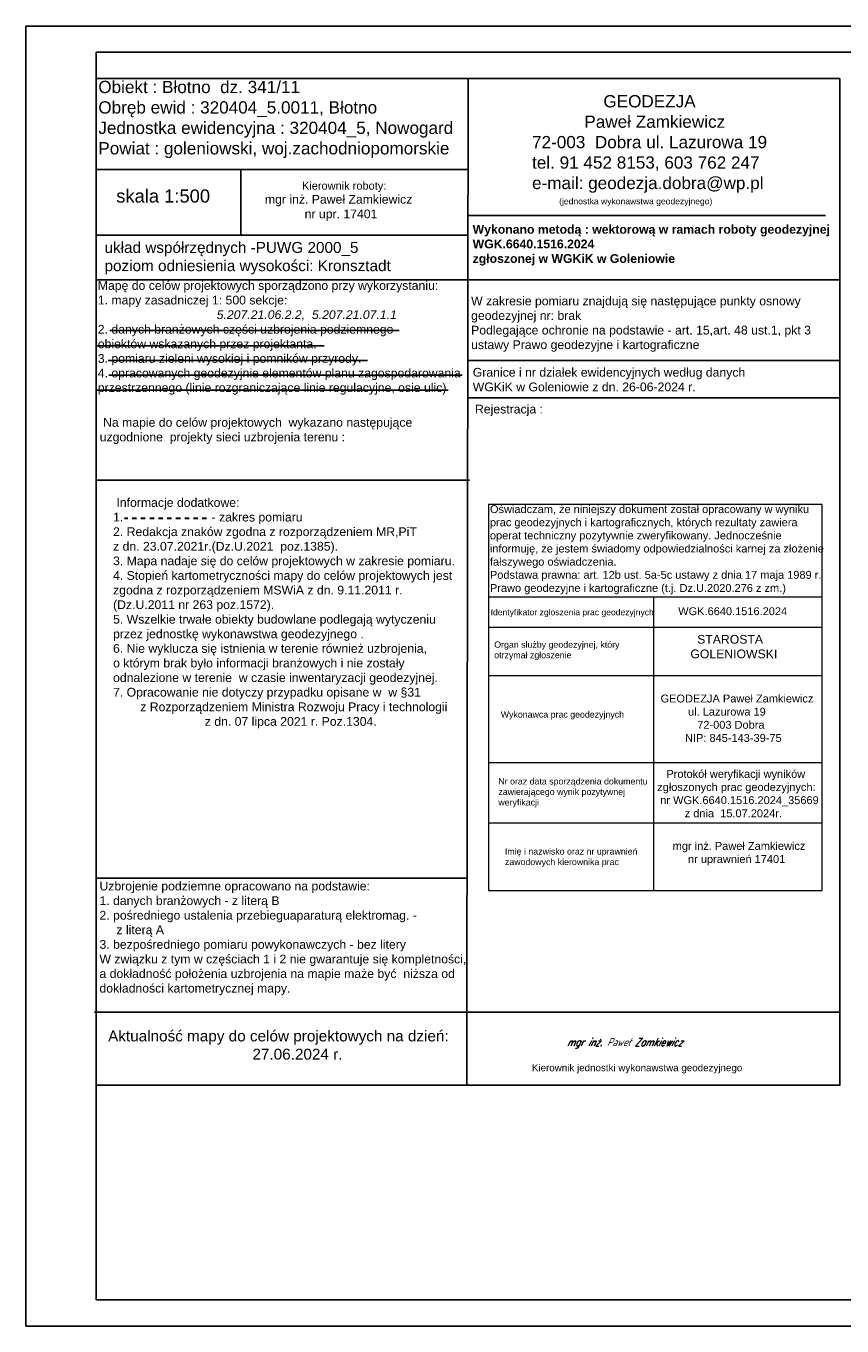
# Model space of a CAD drawing. Extents: x 5501473 to 5502075, y 5958823 to 5959120.
# Tile 1 of 8: x 5501473 to 5501566, y 5958830 to 5958978. Entities that reach past the tile are written whole.
import ezdxf

# ---------------------------------------------------------------- set-up
doc = ezdxf.new("R2010")
doc.units = 0
doc.header["$LTSCALE"] = 0.5
doc.linetypes.add('BLP', pattern=[2, 1, -1])
doc.styles.add('KLASY', font='SIMPLEX', dxfattribs={"width": 0.8, "oblique": 15.00003, "height": 1.25})
doc.styles.add('RAMKA', font='arial.ttf')

msp = doc.modelspace()

# ---------------------------------------------------------------- linework, layer by layer
for p, q in [((5501480.985, 5958954.529), (5501480.985, 5958972.029)), ((5501480.985, 5958972.029), (5501565.977, 5958972.026)), ((5501523.487, 5958972.026), (5501523.337, 5958865.389)), ((5501565.977, 5958972.026), (5501565.977, 5958857.019)), ((5501480.987, 5958961.639), (5501523.474, 5958961.639)), ((5501497.544, 5958961.639), (5501497.544, 5958954.118)), ((5501523.466, 5958956.383), (5501564.341, 5958956.383)), ((5501480.983, 5958954.118), (5501523.471, 5958954.14)), ((5501480.985, 5958952.029), (5501480.985, 5958954.529)), ((5501480.985, 5958943.529), (5501480.985, 5958952.029)), ((5501480.987, 5958949.028), (5501565.995, 5958949.028)), ((5501480.985, 5958934.529), (5501480.985, 5958943.529)), ((5501523.481, 5958939.812), (5501565.956, 5958939.812)), ((5501523.397, 5958935.548), (5501565.872, 5958935.548)), ((5501480.985, 5958922.029), (5501480.985, 5958934.529)), ((5501481.06, 5958926.139), (5501523.661, 5958926.139)), ((5501480.985, 5958914.029), (5501480.985, 5958922.029)), ((5501480.985, 5958899.529), (5501480.985, 5958914.029)), ((5501480.985, 5958869.029), (5501480.985, 5958899.529)), ((5501480.944, 5958880.669), (5501523.438, 5958880.669)), ((5501480.987, 5958857.026), (5501480.985, 5958869.029)), ((5501480.812, 5958865.388), (5501565.898, 5958865.388)), ((5501523.337, 5958865.389), (5501523.342, 5958857.039)), ((5501480.987, 5958857.026), (5501565.976, 5958857.026))]:
    msp.add_line(p, q)
for points in [[(5501472.985, 5958829.529), (5501682.985, 5958829.529), (5501682.985, 5958978.029), (5501472.985, 5958978.029)], [(5501480.985, 5958832.529), (5501679.985, 5958832.529), (5501679.985, 5958975.029), (5501480.985, 5958975.029)]]:
    msp.add_lwpolyline(points, close=True)
at = {"flags": 128}
for points in [[(5501482.57, 5958943.239), (5501515.631, 5958943.239)], [(5501481.09, 5958941.512), (5501507.037, 5958941.512)], [(5501482.364, 5958939.826), (5501512.012, 5958939.826)], [(5501482.447, 5958938.14), (5501522.827, 5958938.14)], [(5501481.131, 5958936.413), (5501521.223, 5958936.413)]]:
    msp.add_lwpolyline(points, dxfattribs=at)
at = {"lineweight": 20}
for points in [[(5501525.836, 5958923.385), (5501525.836, 5958879.263), (5501563.961, 5958879.263), (5501563.961, 5958923.385), (5501525.836, 5958923.385)], [(5501525.836, 5958912.825), (5501563.961, 5958912.825)], [(5501544.692, 5958912.825), (5501544.692, 5958879.263)], [(5501525.836, 5958909.348), (5501563.961, 5958909.348)], [(5501525.836, 5958903.835), (5501563.961, 5958903.835)], [(5501525.836, 5958893.907), (5501563.961, 5958893.907)], [(5501525.954, 5958886.997), (5501563.961, 5958886.997)]]:
    msp.add_lwpolyline(points, dxfattribs=at)
at = {"color": 1, "linetype": 'BLP', "lineweight": 30, "flags": 128}
msp.add_lwpolyline([(5501493.62, 5958921.762), (5501484.245, 5958921.762), (5501484.245, 5958921.762)], dxfattribs=at)

# ---------------------------------------------------------------- texts
at = {"style": 'RAMKA'}
for s, insert, char_height, width, attachment_point in [('\\fArial|b0|i0|c238|p34;Obiekt : Błotno  dz. 341/11\\PObręb ewid : 320404_5.0011, Błotno\\PJednostka ewidencyjna : 320404_5, Nowogard\\PPowiat : goleniowski, woj.zachodniopomorskie', (5501481.25, 5958971.765), 1.4, 46.54, 1), ('\\fArial|b0|i0|c238|p34;               GEODEZJA\\P           Paweł Zamkiewicz\\P72-003  Dobra ul. Lazurowa 19\\Ptel. 91 452 8153, 603 762 247\\Pe-mail: geodezja.dobra@wp.pl', (5501530.805, 5958970.134), 1.4, 46.54, 1), ('{\\fArial|b0|i0|c238|p34;skala 1:500}', (5501483.298, 5958959.36), 1.5, 14.48, 1), ('{\\fArial|b0|i0|c238|p34;          \\H0.9001x;        Kierownik roboty:\\P       \\H1.111x;mgr inż. Paweł Zamkiewicz \\P                  nr upr. 17401 }', (5501497.838, 5958960.235), 0.9999, 25.42, 1), ('\\fArial|b0|i0|c238|p34;(jednostka wykonawstwa geodezyjnego)', (5501533.902, 5958958.36), 0.7, 18.10995, 1), ('\\fArial|b1|i0|c238|p34;Wykonano metodą : wektorową w ramach roboty geodezyjnej  \\PWGK.6640.1516.2024 \\Pzgłoszonej w WGKiK\\fArial|b0|i0|c238|p34; \\fArial|b1|i0|c238|p34;w\\fArial|b0|i0|c238|p34; \\fArial|b1|i0|c238|p34;Goleniowie', (5501524.018, 5958955.303), 1, 42.01, 1), ('\\fArial|b0|i0|c238|p34;układ współrzędnych -PUWG 2000_5\\Ppoziom odniesienia wysokości: Kronsztadt', (5501481.958, 5958953.358), 1.25, 41.53, 1), ('\\fArial|b0|i0|c238|p34;Mapę do celów projektowych sporządzono przy wykorzystaniu:\\P1. mapy zasadniczej 1: 500 sekcje:\\P\\fArial|b0|i1|c238|p34;                                   5.207.21.06.2.2,  5.207.21.07.1.1 \\P\\fArial|b0|i0|c238|p34;2. danych branżowych części uzbrojenia podziemnego\\Pobiektów wskazanych przez projektanta.\\P3. pomiaru zieleni wysokiej i pomników przyrody. \\P4. opracowanych geodezyjnie elementów planu zagospodarowania przestrzennego (linie rozgraniczające linie regulacyjne, osie ulic)', (5501481.19, 5958948.888), 1, 41.37, 1), ('\\P{\\fArial|b0|i0|c238|p34;W zakresie pomiaru znajdują się następujące punkty osnowy\\Pgeodezyjnej nr: brak\\PPodlegające ochronie na podstawie - art. 15,art. 48 ust.1, pkt 3 \\Pustawy Prawo geodezyjne i kartograficzne}', (5501523.843, 5958948.79), 1, 41.63, 1), ('\\fArial|b0|i0|c238|p34;Granice i nr działek ewidencyjnych według danych \\PWGKiK w Goleniowie z dn. 26-06-2024 r. ', (5501524.031, 5958938.971), 1, 34.74, 1), ('{\\fArial|b0|i0|c238|p34;Rejestracja : }', (5501524.287, 5958934.769), 1, 8.59697, 1), ('\\fArial|b0|i0|c238|p34; Na mapie do celów projektowych  wykazano następujące \\Puzgodnione  projekty sieci uzbrojenia terenu : \\P', (5501481.406, 5958933.25), 1, 41.33, 1), ('\\fArial|b0|i0|c238|p34; Informacje dodatkowe:\\P1.                          - zakres pomiaru\\P2. Redakcja znaków zgodna z rozporządzeniem MR,PiT\\Pz dn. 23.07.2021r.(Dz.U.2021  poz.1385).\\P3. Mapa nadaje się do celów projektowych w zakresie pomiaru.\\P4. Stopień kartometryczności mapy do celów projektowych jest zgodna z rozporządzeniem MSWiA z dn. 9.11.2011 r.\\P(Dz.U.2011 nr 263 poz.1572).\\P5. Wszelkie trwałe obiekty budowlane podlegają wytyczeniu \\Pprzez jednostkę wykonawstwa geodezyjnego .\\P6. Nie wyklucza się istnienia w terenie również uzbrojenia, \\Po którym brak było informacji branżowych i nie zostały \\Podnalezione w terenie  w czasie inwentaryzacji geodezyjnej.\\P7. Opracowanie nie dotyczy przypadku opisane w  w §31                         z Rozporządzeniem Ministra Rozwoju Pracy i technologii                                     z dn. 07 lipca 2021 r. Poz.1304. \\P\\P', (5501482.934, 5958924.097), 1, 41.61, 1), ('Oświadczam, że niniejszy dokument został opracowany w wyniku prac geodezyjnych i kartograficznych, których rezultaty zawiera operat techniczny pozytywnie zweryfikowany. Jednocześnie informuję, że jestem świadomy odpowiedzialności karnej za złożenie fałszywego oświadczenia.\\PPodstawa prawna: art. 12b ust. 5a-5c ustawy z dnia 17 maja 1989 r. Prawo geodezyjne i kartograficzne (t.j. Dz.U.2020.276 z zm.)', (5501525.994, 5958923.289, -34.47), 0.9, 38.1438, 1), ('Identyfikator zgłoszenia prac geodezyjnych', (5501526.071, 5958911.413, -34.47), 0.7, 28.22057, 1), ('Organ służby geodezyjnej, który otrzymał zgłoszenie', (5501526.484, 5958907.728, -34.47), 0.72, 17.88791, 1), ('           STAROSTA\\P         GOLENIOWSKI', (5501545.399, 5958908.471, -34.47), 1, 18.41081, 1), ('Wykonawca prac geodezyjnych', (5501527.229, 5958899.747, -34.47), 0.72, 17.88791, 1), ('Nr oraz data sporządzenia dokumentu zawierającego wynik pozytywnej weryfikacji ', (5501526.956, 5958892.109, -34.47), 0.72, 17.88791, 1), ('mgr inż. Paweł Zamkiewicz\\P     nr uprawnień 17401\\P', (5501546.875, 5958884.82, -34.47), 0.9, 16.60277, 1), ('Imię i nazwisko oraz nr uprawnień zawodowych kierownika prac', (5501527.704, 5958884.099, -34.47), 0.72, 17.88791, 1), ('\\fArial|b0|i0|c238|p34;Aktualność mapy do celów projektowych na dzień: \\P                                  27.06.2024 r.', (5501482.364, 5958863.29), 1.25, 40.39, 1), ('{\\fArial|b0|i0|c238|p34;Kierownik jednostki wykonawstwa geodezyjnego}', (5501530.788, 5958858.391), 0.8, 24.74, 7)]:
    msp.add_mtext(s, dxfattribs=dict(at, insert=insert, char_height=char_height, width=width, attachment_point=attachment_point))
at = {"color": 1, "char_height": 0.72, "attachment_point": 1, "style": 'RAMKA'}
for s, insert, width in [('{\\C5;\\H1.25x;WGK.6640.1516.2024}\\P', (5501547.509, 5958911.629, -34.47), 13.27447), ('  \\C5;   \\H1.25x; GEODEZJA Paweł Zamkiewicz\\P              ul. Lazurowa 19\\P                 72-003 Dobra\\P             NIP: 845-143-39-75\\P', (5501543.742, 5958901.656, -34.47), 20.86951), ('\\C5;{\\H1.25x;   Protokół weryfikacji wyników zgłoszonych prac geodezyjnych:\\P nr WGK.6640.1516.2024_35669                  \\P         z dnia  15.07.2024r.}  \\P', (5501545.104, 5958893.045, -34.47), 20.2075)]:
    msp.add_mtext(s, dxfattribs=dict(at, insert=insert, width=width))
at = {"color": 7, "attachment_point": 1}
for s, insert, char_height, width, style in [('\\fArial|b0|i0|c238|p34;Uzbrojenie podziemne opracowano na podstawie:\\P1. danych branżowych - z literą B\\P2. pośredniego ustalenia przebieguaparaturą elektromag. -\\P     z literą A\\P3. bezpośredniego pomiaru powykonawczych - bez litery\\PW związku z tym w częściach 1 i 2 nie gwarantuje się kompletności, \\Pa dokładność położenia uzbrojenia na mapie maże być  niższa od \\Pdokładności kartometrycznej mapy.', (5501481.379, 5958880.285), 1, 41.71, 'RAMKA'), ('\\C240;\\Fitalict.shx|c238;mgr inż. Paweł Zamkiewicz', (5501534.774, 5958862.413), 0.9, 19.82094, 'KLASY')]:
    msp.add_mtext(s, dxfattribs=dict(at, insert=insert, char_height=char_height, width=width, style=style))

doc.saveas('drawing.dxf')
